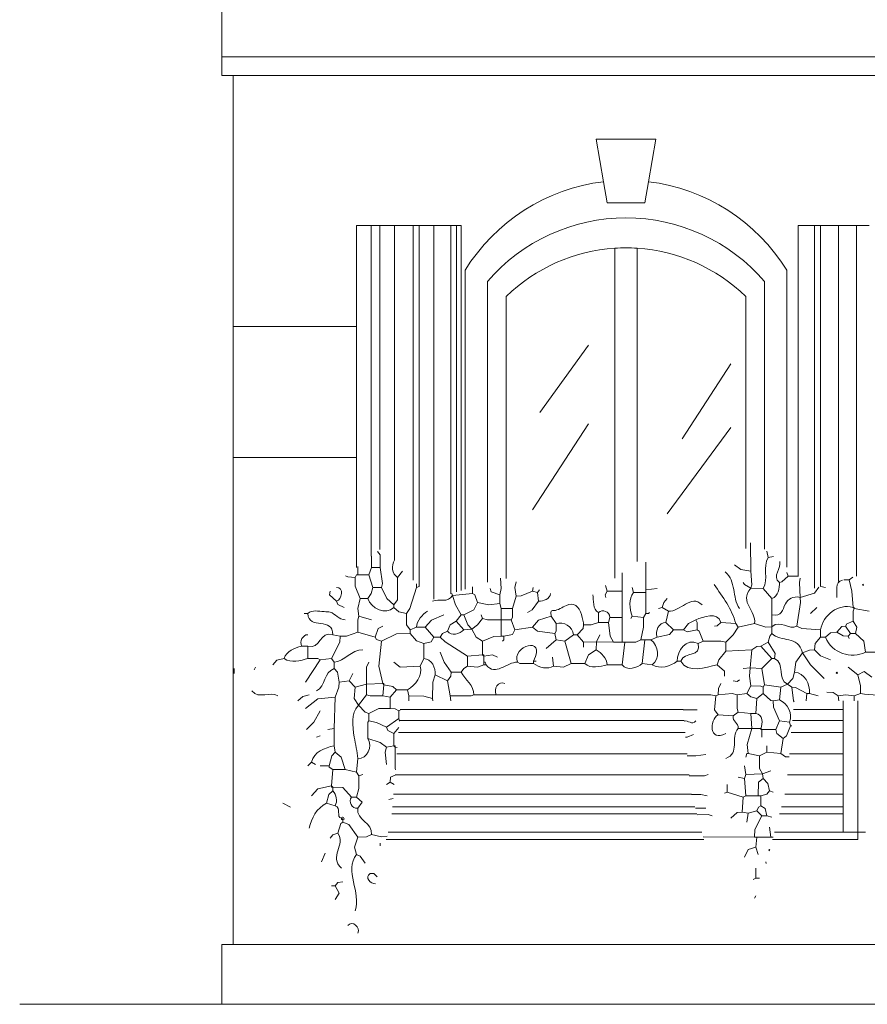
# Model space of a CAD drawing. Header units: millimetres. Extents: x 0 to 19989, y 0 to 8213.
# Tile 1 of 26: x 0 to 2562, y 0 to 2974. Entities that reach past the tile are written whole.
import ezdxf

# ---------------------------------------------------------------- set-up
doc = ezdxf.new("R2010")
doc.units = ezdxf.units.MM
for name, color, linetype, lineweight in [('ARCH', 7, 'Continuous', 13), ('GLASS', 7, 'Continuous', 13), ('GROUND', 7, 'Continuous', 13), ('LOUVERS', 7, 'Continuous', 13), ('PLANTS', 7, 'Continuous', 13), ('WINDOWS', 7, 'Continuous', 13)]:
    doc.layers.add(name, color=color, linetype=linetype, lineweight=lineweight)

msp = doc.modelspace()

# ---------------------------------------------------------------- linework, layer by layer
at = {"layer": 'ARCH', "color": 7, "lineweight": 13}
for p, q in [((610.9, 2862), (610.9, 2997.7)), ((610.9, 2805.4), (610.9, 2862)), ((610.9, 2862), (2782.8, 2862)), ((644.8, 2805.4), (610.9, 2805.4)), ((644.8, 2805.4), (644.8, 2047.5)), ((2782.8, 2805.4), (644.8, 2805.4)), ((644.8, 2047.5), (644.8, 1651.6)), ((644.8, 2047.5), (1018.1, 2047.5)), ((644.8, 1651.6), (644.8, 1006.8)), ((644.8, 1651.6), (1018.1, 1651.6)), ((644.8, 1006.8), (644.8, 181)), ((2488.7, 916.3), (2488.7, 890.7)), ((2533.9, 916.3), (2533.9, 520.4)), ((1150.5, 890.7), (2005.4, 890.7)), ((2338.5, 890.7), (2488.7, 890.7)), ((2488.7, 890.7), (2488.7, 856.8)), ((1147.8, 856.8), (2008.4, 856.8)), ((2335.5, 856.8), (2488.7, 856.8)), ((2488.7, 856.8), (2488.7, 820.7)), ((1144.9, 820.7), (2011.7, 820.7)), ((2332.2, 820.7), (2488.7, 820.7)), ((2488.7, 820.7), (2488.7, 756.3)), ((1139.7, 756.3), (2017.4, 756.3)), ((2326.5, 756.3), (2488.7, 756.3)), ((2488.7, 756.3), (2488.7, 692.7)), ((1134.7, 692.7), (2023.1, 692.7)), ((2320.8, 692.7), (2488.7, 692.7)), ((2488.7, 692.7), (2488.7, 634.4)), ((1130, 634.4), (2030.8, 634.4)), ((2313.1, 634.4), (2488.7, 634.4)), ((2488.7, 634.4), (2488.7, 597)), ((1127, 597), (2041, 597)), ((2302.9, 597), (2488.7, 597)), ((2488.7, 597), (2488.7, 575.3)), ((1125.3, 575.3), (2046.9, 575.3)), ((2297, 575.3), (2488.7, 575.3)), ((2488.7, 575.3), (2488.7, 520.4)), ((1113.7, 520.4), (2062, 520.4)), ((2281.9, 520.4), (2488.7, 520.4)), ((2488.7, 520.4), (2533.9, 520.4)), ((2533.9, 520.4), (2533.9, 497.7)), ((2533.9, 520.4), (2556.6, 520.4)), ((2068.1, 497.7), (1108.2, 497.7)), ((2533.9, 497.7), (2275.7, 497.7)), ((610.9, 181), (644.8, 181)), ((610.9, 0), (610.9, 181)), ((644.8, 181), (892.2, 181)), ((1030.9, 181), (2782.8, 181))]:
    msp.add_line(p, q, dxfattribs=at)
at = {"layer": 'GLASS', "color": 7, "lineweight": 13}
for p, q in [((1572.4, 1787.3), (1719.5, 1991)), ((2002.3, 1708.1), (2149.3, 1934.4)), ((1549.8, 1493.2), (1719.5, 1753.4)), ((1957, 1481.9), (2149.3, 1742.1))]:
    msp.add_line(p, q, dxfattribs=at)
at = {"layer": 'GROUND', "color": 7, "lineweight": 13}
for p, q in [((0, 0), (610.9, 0)), ((610.9, 0), (2782.8, 0))]:
    msp.add_line(p, q, dxfattribs=at)
at = {"layer": 'LOUVERS', "color": 7, "lineweight": 13}
for p, q in [((1018.1, 2352.9), (1062.4, 2352.9)), ((1018.1, 2047.5), (1018.1, 2352.9)), ((1062.4, 2352.9), (1088.6, 2352.9)), ((1062.4, 2352.9), (1062.4, 1353.3)), ((1088.6, 2352.9), (1132.8, 2352.9)), ((1088.6, 2352.9), (1088.6, 1373.4)), ((1132.8, 2352.9), (1188.9, 2352.9)), ((1132.8, 2352.9), (1132.8, 1341.8)), ((1188.9, 2352.9), (1207.2, 2352.9)), ((1188.9, 2352.9), (1188.9, 1281.4)), ((1207.2, 2352.9), (1251.4, 2352.9)), ((1207.2, 2352.9), (1207.2, 1261.8)), ((1251.4, 2352.9), (1302.9, 2352.9)), ((1251.4, 2352.9), (1251.4, 1223.9)), ((1302.9, 2352.9), (1320.6, 2352.9)), ((1302.9, 2352.9), (1302.9, 1240.2)), ((1320.6, 2352.9), (1334.8, 2352.9)), ((1320.6, 2352.9), (1320.6, 1245.8)), ((1334.8, 2352.9), (1334.8, 1250.3)), ((2352.9, 2352.9), (2402.8, 2352.9)), ((2352.9, 1292.4), (2352.9, 2352.9)), ((2402.8, 2352.9), (2420.9, 2352.9)), ((2402.8, 2352.9), (2402.8, 1257)), ((2420.9, 2352.9), (2475, 2352.9)), ((2420.9, 2352.9), (2420.9, 1262.1)), ((2475, 2352.9), (2529, 2352.9)), ((2475, 2352.9), (2475, 1277.6)), ((2529, 2352.9), (2567.6, 2352.9)), ((2529, 2352.9), (2529, 1293)), ((1018.1, 1651.6), (1018.1, 2047.5)), ((1018.1, 1319.2), (1018.1, 1651.6))]:
    msp.add_line(p, q, dxfattribs=at)
at = {"layer": 'PLANTS', "color": 7, "lineweight": 13}
for points in [[(2209.7, 1308.4), (2209.1, 1393.5)], [(2262.4, 1349.9), (2258.6, 1369.1)], [(1063.3, 1354), (1063.3, 1319.8)], [(1081.7, 1368.1), (1089.6, 1357.5), (1089.7, 1319.8)], [(2278.8, 1352.7), (2262.4, 1349.9)], [(1021.9, 1322.1), (1021.9, 1312.2), (1021.9, 1297.1)], [(1063.3, 1319.8), (1055.8, 1297.1)], [(1089.7, 1319.8), (1063.3, 1319.8)], [(1089.7, 1319.8), (1097.1, 1270.7), (1093.5, 1259.4)], [(1892.9, 1335.8), (1892.9, 1251.9)], [(2160.6, 1327.3), (2179.5, 1313.4), (2209.7, 1308.4)], [(1014.3, 1289.6), (991.7, 1290.8), (985.1, 1293.8)], [(1014.3, 1289.6), (1018.1, 1297.1), (1021.9, 1297.1)], [(1014.3, 1289.6), (1014.5, 1263.2), (1029.4, 1225.5)], [(1021.9, 1297.1), (1055.8, 1297.1)], [(1067.1, 1259.4), (1055.8, 1297.1)], [(1142.5, 1289.6), (1142.4, 1221.7), (1131.2, 1206.6)], [(1157.6, 1308.4), (1142.5, 1289.6)], [(1453, 1287.6), (1455.5, 1255.7), (1451.7, 1236.8)], [(1821.3, 1248.1), (1821, 1303.6)], [(2209.7, 1257.5), (2213.1, 1266.9), (2209.7, 1308.4)], [(2296.4, 1274.5), (2303.9, 1275.7), (2322.8, 1293.4)], [(2322.8, 1293.4), (2319, 1304.7)], [(2351.8, 1293.4), (2322.8, 1293.4)], [(2359.3, 1287.3), (2356.7, 1274.5), (2358.6, 1229.3)], [(2490.6, 1282.1), (2507.5, 1282.1)], [(2507.5, 1282.1), (2518, 1289.9)], [(2507.5, 1282.1), (2514.9, 1248.1), (2518.9, 1199.1)], [(1052, 1225.5), (1062.1, 1240.6), (1067.1, 1259.4)], [(1093.5, 1259.4), (1067.1, 1259.4)], [(1093.5, 1259.4), (1109.7, 1225.5), (1131.2, 1206.6)], [(1199.1, 1259.4), (1179, 1195.3), (1168.9, 1180.2)], [(1199.1, 1259.4), (1199.1, 1270.4)], [(1199.1, 1259.4), (1207.2, 1261.7)], [(1368.8, 1240.6), (1368.8, 1261)], [(1421.6, 1255.7), (1425.5, 1245.5), (1451.7, 1236.8)], [(1500.2, 1276), (1497, 1259.4), (1500.8, 1233)], [(1551.9, 1258.7), (1549.8, 1248.1)], [(1571.3, 1252.3), (1564.9, 1244.3)], [(1776, 1248.1), (1770.3, 1265.5)], [(1851.4, 1259.4), (1855.2, 1244.3)], [(1926.8, 1255.7), (1892.9, 1251.9)], [(1892.9, 1244.3), (1892.9, 1251.9)], [(2209.7, 1257.5), (2191, 1268), (2187, 1274.5)], [(2209.7, 1257.5), (2247.4, 1255.7)], [(2247.4, 1255.7), (2273.8, 1225.5)], [(2358.6, 1229.3), (2402, 1241.8), (2415.1, 1260.5)], [(2435.9, 1259.4), (2421.5, 1262.3)], [(957.8, 1217.9), (936.5, 1236.8), (938.9, 1248.1)], [(1025.6, 1172.7), (1022, 1195.3), (1029.4, 1225.5)], [(1052, 1225.5), (1029.4, 1225.5)], [(1308.4, 1234.9), (1306.6, 1241.4)], [(1308.4, 1234.9), (1368.8, 1240.6)], [(1334.8, 1176.5), (1317, 1206.6), (1308.4, 1234.9)], [(1368.8, 1240.6), (1375.3, 1236.6), (1383.9, 1214.2)], [(1451.7, 1210.4), (1451.7, 1236.8)], [(1500.8, 1233), (1489.4, 1195.3)], [(1549.8, 1248.1), (1515.8, 1234.1), (1500.8, 1233)], [(1549.8, 1248.1), (1564.9, 1244.3)], [(1568.6, 1217.9), (1564.9, 1244.3)], [(1776, 1248.1), (1769.7, 1236.8), (1772.2, 1229.3)], [(1821.3, 1248.1), (1776, 1248.1)], [(1821.3, 1248.1), (1821.3, 1168.9)], [(1892.9, 1244.3), (1855.2, 1244.3)], [(1892.9, 1244.3), (1892.9, 1180.2)], [(1957, 1225.5), (1946.8, 1214.2), (1941.9, 1199.1)], [(2273.8, 1176.5), (2273.8, 1225.5)], [(2349.2, 1142.5), (2360.3, 1214.2), (2358.6, 1229.3)], [(957.8, 1217.9), (961.7, 1207.8), (980.4, 1199.1)], [(1131.2, 1199.1), (1131.2, 1206.6)], [(1168.9, 1180.2), (1146.3, 1185.2), (1131.2, 1199.1)], [(1383.9, 1214.2), (1372.5, 1191.7), (1342.4, 1176.5)], [(1451.7, 1210.4), (1417.8, 1206.8), (1383.9, 1214.2)], [(1451.7, 1210.4), (1455.5, 1195.3)], [(1455.5, 1195.3), (1489.4, 1195.3)], [(1455.5, 1161.4), (1455.5, 1195.3)], [(1485.7, 1161.4), (1489.3, 1168.9), (1489.4, 1195.3)], [(1568.6, 1217.9), (1548.7, 1191.7), (1534.7, 1184)], [(1941.9, 1199.1), (1930.6, 1195.3)], [(1960.8, 1187.8), (1941.9, 1199.1)], [(2409.5, 1199.1), (2390.6, 1180.2)], [(2522.6, 1195.3), (2522.6, 1199.1), (2518.9, 1199.1)], [(2522.6, 1195.3), (2518.9, 1199.1)], [(2522.6, 1195.3), (2519, 1187.8), (2518.9, 1157.6)], [(2522.6, 1195.3), (2567.9, 1187.8)], [(859.7, 1180.2), (871, 1180.2)], [(1025.6, 1172.7), (1022, 1161.4), (1021.9, 1123.7)], [(1025.6, 1172.7), (1063.3, 1161.4)], [(1168.9, 1180.2), (1169.1, 1146.3), (1180.2, 1131.2)], [(1282.1, 1176.5), (1244.3, 1160.2), (1225.5, 1138.8)], [(1334.8, 1176.5), (1319.8, 1157.6)], [(1334.8, 1176.5), (1342.4, 1176.5)], [(1366.9, 1133.1), (1354.8, 1146.3), (1342.4, 1176.5)], [(1398.9, 1165.2), (1383.9, 1146.3), (1366.9, 1133.1)], [(1398.9, 1165.2), (1395.2, 1176.5)], [(1398.9, 1165.2), (1414, 1161.5), (1455.5, 1161.4)], [(1485.7, 1161.4), (1455.5, 1161.4)], [(1455.5, 1161.4), (1455.5, 1112.4)], [(1497, 1131.2), (1485.7, 1161.4)], [(1549.8, 1138.8), (1568.6, 1160.3), (1606.3, 1172.7)], [(1621.4, 1150.1), (1606.3, 1172.7)], [(1749.6, 1153.8), (1749.6, 1184)], [(1783.6, 1168.9), (1779.8, 1153.8)], [(1783.6, 1168.9), (1821.3, 1168.9)], [(1821.3, 1093.5), (1821.3, 1157.6), (1821.3, 1168.9)], [(1847.7, 1165.2), (1851.4, 1172.7)], [(1885.4, 1168.9), (1851.4, 1172.7)], [(1877.8, 1101.1), (1885.2, 1138.8), (1885.4, 1168.9)], [(1892.9, 1180.2), (1885.4, 1168.9)], [(1892.9, 1180.2), (1900.5, 1180.2), (1904.2, 1184)], [(1960.8, 1187.8), (1953.2, 1153.8)], [(2006, 1131.2), (2021.1, 1149.9), (2043.7, 1161.4)], [(2047.5, 1131.2), (2047.4, 1153.8), (2043.7, 1161.4)], [(2273.8, 1140.6), (2273.8, 1176.5)], [(1097.3, 1142.5), (1083.4, 1135), (1074.7, 1108.6)], [(1199.1, 1138.8), (1180.2, 1131.2)], [(1180.2, 1119.9), (1180.2, 1131.2)], [(1199.1, 1138.8), (1225.5, 1138.8)], [(1251.9, 1108.6), (1225.5, 1138.8)], [(1293.4, 1127.5), (1301.1, 1146.3), (1319.8, 1157.6)], [(1342.4, 1131.2), (1319.8, 1157.6)], [(1342.4, 1131.2), (1366.9, 1133.1)], [(1398.9, 1097.3), (1380.2, 1108.6), (1366.9, 1133.1)], [(1497, 1131.2), (1489.4, 1117.3), (1463, 1112.4)], [(1549.8, 1138.8), (1497, 1131.2)], [(1549.8, 1138.8), (1564.9, 1127.6), (1617.6, 1119.9)], [(1617.6, 1119.9), (1621.3, 1127.5), (1621.4, 1150.1)], [(1704.4, 1146.3), (1703.2, 1135), (1685.5, 1116.1)], [(1749.6, 1153.8), (1727, 1146.5), (1704.4, 1146.3)], [(1779.8, 1153.8), (1749.6, 1153.8)], [(1779.8, 1153.8), (1784.6, 1112.4), (1794.9, 1093.5)], [(1926.8, 1108.6), (1964.6, 1117.3), (1975.9, 1131.2)], [(1975.9, 1131.2), (1953.2, 1153.8)], [(2006, 1131.2), (1975.9, 1131.2)], [(2047.5, 1131.2), (2017.3, 1124.9), (2006, 1131.2)], [(2066.4, 1097.3), (2054, 1127.3), (2047.5, 1131.2)], [(2119.2, 1153.8), (2107.8, 1143.7), (2100.3, 1142.5)], [(2119.2, 1153.8), (2164.4, 1150.1)], [(2171.9, 1138.8), (2156.7, 1116.1), (2134.2, 1093.5)], [(2164.4, 1150.1), (2171.9, 1138.8)], [(2221, 1150.1), (2171.9, 1138.8)], [(2221, 1150.1), (2254.9, 1138.9), (2273.8, 1140.6)], [(2273.8, 1140.6), (2273.8, 1119.9)], [(2349.2, 1142.5), (2364.3, 1135.1), (2420.8, 1131.2)], [(2420.8, 1108.6), (2420.8, 1131.2)], [(2469.8, 1123.7), (2484.9, 1141.3), (2496.2, 1142.5)], [(2496.2, 1142.5), (2500.2, 1149), (2518.9, 1157.6)], [(2511.3, 1119.9), (2496.2, 1142.5)], [(2526.4, 1119.9), (2530, 1138.8), (2518.9, 1157.6)], [(942.7, 1044.5), (968, 1093.5), (969.1, 1112.4)], [(969.1, 1112.4), (946.5, 1116.1)], [(969.1, 1112.4), (987.9, 1112.5), (1021.9, 1123.7)], [(1074.7, 1108.6), (1021.9, 1123.7)], [(1074.7, 1108.6), (1078.6, 1102.2), (1093.5, 1097.3)], [(1180.2, 1119.9), (1138.8, 1118.9), (1093.5, 1097.3)], [(1180.2, 1119.9), (1199.1, 1098.3), (1221.7, 1089.7)], [(1251.9, 1108.6), (1244.2, 1094.7), (1221.7, 1089.7)], [(1251.9, 1108.6), (1270.7, 1108.6)], [(1270.7, 1108.6), (1278.3, 1119.8), (1293.4, 1127.5)], [(1353.7, 1052), (1285.8, 1094.6), (1270.7, 1108.6)], [(1398.9, 1097.3), (1432.9, 1111.3), (1455.5, 1112.4)], [(1463, 1112.4), (1455.5, 1112.4)], [(1463, 1112.4), (1463, 1101.1), (1459.3, 1097.3)], [(1621.4, 1101.1), (1591.3, 1074.7)], [(1621.4, 1101.1), (1617.6, 1119.9)], [(1621.4, 1101.1), (1647.8, 1097.3)], [(1674.2, 1116.1), (1647.8, 1097.3)], [(1674.2, 1116.1), (1685.5, 1116.1)], [(1704.4, 1093.5), (1685.5, 1116.1)], [(1744, 1095.4), (1753.4, 1116.1)], [(1877.8, 1101.1), (1862.7, 1093.7), (1828.8, 1093.5)], [(1889.1, 1101.1), (1877.8, 1101.1)], [(1889.1, 1101.1), (1881.6, 1029.4)], [(1889.1, 1101.1), (1908, 1101.1)], [(1908, 1101.1), (1926.8, 1108.6)], [(2273.8, 1119.9), (2267.3, 1112.4), (2262.4, 1093.5)], [(2402, 1070.9), (2404.8, 1089.7), (2420.8, 1108.6)], [(2420.8, 1108.6), (2435.9, 1108.6)], [(2469.8, 1123.7), (2451, 1122.5), (2435.9, 1108.6)], [(2469.8, 1123.7), (2488.7, 1113.4), (2503.8, 1112.4)], [(2511.3, 1119.9), (2503.8, 1112.4)], [(2507.5, 1104.8), (2503.8, 1112.4)], [(2511.3, 1119.9), (2526.4, 1119.9)], [(2526.4, 1119.9), (2551.6, 1097.3), (2556.6, 1063.3)], [(852.2, 1082.2), (871, 1082.2)], [(871, 1044.5), (871, 1082.2)], [(1093.5, 1097.3), (1086, 1021.9), (1097.3, 969.1)], [(1221.7, 1044.5), (1221.7, 1089.7)], [(1398.9, 1097.3), (1398.9, 1055.8)], [(1666.7, 1029.4), (1647.8, 1097.3)], [(1744, 1095.4), (1704.4, 1093.5)], [(1704.4, 1093.5), (1704.4, 1078.4)], [(1742.1, 1070.9), (1719.6, 1055.7), (1708.1, 1029.4)], [(1744, 1095.4), (1742.1, 1070.9)], [(1744, 1095.4), (1794.9, 1093.5)], [(1821.3, 1093.5), (1794.9, 1093.5)], [(1821.3, 1093.5), (1828.8, 1093.5)], [(1828.8, 1093.5), (1821.3, 1025.6)], [(2066.4, 1097.3), (2051.3, 1089.7)], [(2066.4, 1097.3), (2119.2, 1097.1), (2134.2, 1093.5)], [(2134.2, 1093.5), (2134.2, 1067.1)], [(2134.2, 1067.1), (2213.4, 1070.9)], [(2207.8, 1016.2), (2213.4, 1070.9)], [(2213.4, 1070.9), (2228.5, 1081.1), (2239.8, 1082.2)], [(2239.8, 1082.2), (2262.4, 1093.5)], [(2273.8, 1044.5), (2239.8, 1082.2)], [(2281.3, 1044.5), (2284, 1059.6), (2262.4, 1093.5)], [(2402, 1070.9), (2386.9, 1069.8), (2366.1, 1061.5)], [(2402, 1070.9), (2420.8, 1053.1), (2451, 1040.7)], [(799.4, 1044.5), (776.8, 1039.7), (765.5, 1025.6)], [(871, 1044.5), (901.2, 1044.3), (908.7, 1040.7)], [(942.7, 1044.5), (908.7, 1040.7)], [(942.7, 1044.5), (950.2, 1033.2)], [(1221.7, 1044.5), (1210.4, 1021.9)], [(1304.7, 1003), (1283.2, 1033.2), (1270.7, 1063.3)], [(1353.7, 1052), (1398.9, 1055.8)], [(1353.7, 1052), (1353.7, 1021.9)], [(1402.7, 1052), (1402.7, 1055.8), (1398.9, 1055.8)], [(1402.7, 1052), (1398.9, 1055.8)], [(1444.2, 1048.3), (1429.1, 1055.7), (1402.7, 1052)], [(1402.7, 1052), (1402.7, 1033.2)], [(1613.9, 1021.9), (1610.1, 1048.3)], [(2107.8, 1025.6), (2112.8, 1040.7), (2134.2, 1067.1)], [(2273.8, 1044.5), (2243.6, 1014.3)], [(2281.3, 1044.5), (2273.8, 1044.5)], [(2341.6, 1003), (2346.5, 1033.2), (2366.1, 1061.5)], [(2366.1, 1061.5), (2390.8, 1025.6), (2432.1, 984.2)], [(2556.6, 1063.3), (2601.8, 1063.5), (2613.1, 1067.1)], [(648.6, 1014.3), (648.6, 999.2)], [(712.7, 1018.1), (708.9, 1010.6)], [(863.5, 972.9), (908.7, 1040.7)], [(950.2, 1033.2), (950.2, 1014.3)], [(965.3, 972.9), (960.3, 1003), (950.2, 1014.3)], [(1048.3, 967.2), (1048.4, 1018.1), (1055.8, 1033.2)], [(1131.2, 1033.2), (1150.1, 1018.3), (1210.4, 1021.9)], [(1353.7, 1021.9), (1342.4, 1014.3), (1334.8, 1003)], [(1353.7, 1021.9), (1383.9, 1018.3), (1402.7, 1025.6)], [(1402.7, 1033.2), (1406.5, 1033.2), (1410.3, 1025.6)], [(1402.7, 1025.6), (1402.7, 1033.2)], [(1402.7, 1025.6), (1410.3, 1025.6)], [(1553.5, 1029.4), (1512.1, 1029.6), (1504.5, 1033.2)], [(1561.1, 1037), (1553.5, 1037)], [(1553.5, 1029.4), (1553.5, 1037)], [(1613.9, 1021.9), (1644, 1018.2), (1666.7, 1029.4)], [(1708.1, 1029.4), (1666.7, 1029.4)], [(1821.3, 1025.6), (1776, 1025.6)], [(1911.8, 1025.6), (1881.6, 1029.4)], [(1998.5, 1037), (1987.2, 1037)], [(2107.8, 1025.6), (2130.1, 1006.6), (2130.5, 991.7)], [(2187, 1014.3), (2207.8, 1016.2)], [(2207.8, 1016.2), (2205.9, 991.7), (2209.7, 961.5)], [(2207.8, 1016.2), (2243.6, 1014.3)], [(2251.1, 965.3), (2243.6, 1014.3)], [(2533.9, 995.5), (2503.8, 1018.1)], [(995.5, 976.6), (1006.8, 999.2)], [(1248.1, 923.8), (1248.3, 972.9), (1255.7, 995.5)], [(1293.4, 976.6), (1255.7, 995.5)], [(1304.7, 1003), (1303.5, 991.7), (1293.4, 976.6)], [(1334.8, 1003), (1304.7, 1003)], [(2320.9, 967.2), (2336.7, 984.2), (2341.6, 1003)], [(2533.9, 995.5), (2552.8, 1005.4), (2575.4, 987.9)], [(2533.9, 995.5), (2541.3, 961.5), (2541.5, 938.9)], [(965.3, 972.9), (964.3, 957.8), (954, 927.6)], [(965.3, 972.9), (995.5, 976.6)], [(995.5, 976.6), (1014.3, 957.8)], [(1023.8, 903.1), (1010.7, 923.8), (1014.3, 957.8)], [(1048.3, 967.2), (1014.3, 957.8)], [(1048.3, 967.2), (1097.3, 969.1)], [(1048.3, 967.2), (1048.3, 935.1)], [(1101.1, 965.3), (1101.1, 969.1), (1097.3, 969.1)], [(1097.3, 969.1), (1101.1, 965.3)], [(1097.3, 931.4), (1101.1, 965.3)], [(1101.1, 965.3), (1127.5, 960.3), (1138.8, 950.2)], [(1300.9, 931.4), (1293.4, 976.6)], [(2119.2, 969.1), (2111.8, 954), (2111.6, 935.1)], [(2156.9, 976.6), (2168.2, 975.1), (2175.7, 980.4)], [(2198.3, 938.9), (2209.7, 961.5)], [(2209.7, 961.5), (2239.8, 961.4), (2247.4, 957.8)], [(2251.1, 965.3), (2247.4, 957.8)], [(2247.4, 938.9), (2247.4, 957.8)], [(2300.2, 957.8), (2251.1, 965.3)], [(2300.2, 957.8), (2296.4, 920.1)], [(2320.9, 967.2), (2300.2, 957.8)], [(2320.9, 967.2), (2334.1, 957.8)], [(2379.3, 938.9), (2345.4, 956.7), (2334.1, 957.8)], [(2340.5, 913.6), (2338.9, 916.3), (2334.1, 957.8)], [(840.9, 916.3), (856, 930.2), (874.8, 935.1)], [(863.5, 893.7), (901.2, 922.6), (954, 927.6)], [(950.2, 833.3), (954, 927.6)], [(1048.3, 935.1), (1023.8, 903.1)], [(1048.3, 935.1), (1059.6, 931.5), (1097.3, 931.4)], [(1097.3, 931.4), (1119.9, 927.6)], [(1119.9, 927.6), (1138.8, 950.2)], [(1119.9, 893.7), (1119.9, 927.6)], [(1172.7, 950.2), (1138.8, 950.2)], [(1172.7, 950.2), (1176.5, 931.4)], [(1248.1, 923.8), (1221.7, 931.2), (1176.5, 931.4)], [(1176.5, 916.3), (1176.5, 931.4)], [(1248.1, 923.8), (1248.8, 916.3)], [(1372.5, 935.1), (1365, 931.5), (1300.9, 931.4)], [(1300.9, 931.4), (1303.2, 916.3)], [(1372.5, 935.1), (1440.4, 935.1)], [(2104.1, 931.4), (2089, 935.1), (1440.4, 935.1)], [(2104.1, 931.4), (2100.5, 889.9), (2111.6, 874.8)], [(2104.1, 931.4), (2111.6, 935.1)], [(2168.2, 935.1), (2153.1, 938.9), (2111.6, 935.1)], [(2198.3, 938.9), (2168.2, 935.1)], [(2168.2, 935.1), (2168.3, 893.7), (2171.9, 882.4)], [(2228.5, 923.8), (2209.7, 928.8), (2198.3, 938.9)], [(2228.5, 923.8), (2224.7, 878.6)], [(2228.5, 923.8), (2247.4, 938.9)], [(2247.4, 938.9), (2270, 917.5), (2277.5, 916.3)], [(2379.3, 938.9), (2377.1, 916.3)], [(2379.3, 938.9), (2386.9, 938.9)], [(2413.3, 931.4), (2386.9, 938.9)], [(2473.6, 931.4), (2458.5, 941.6), (2439.7, 942.7)], [(2473.6, 931.4), (2496.2, 935.1), (2522.6, 931.4)], [(2473.6, 931.4), (2475.9, 916.3)], [(2522.6, 931.4), (2541.5, 938.9)], [(2522.6, 916.3), (2522.6, 931.4)], [(1023.8, 903.1), (1044.5, 882.5), (1055.8, 878.6)], [(1119.9, 893.7), (1086, 893.5), (1055.8, 878.6)], [(1119.9, 893.7), (1135, 892.5), (1146.3, 886.1)], [(2277.5, 916.3), (2296.4, 920.1)], [(2277.5, 916.3), (2278.6, 897.4), (2296.4, 856)], [(908.7, 886.1), (888.8, 852.2), (867.3, 829.6)], [(1055.8, 856), (1055.8, 878.6)], [(1146.3, 863.5), (1108.6, 837.1)], [(1150.3, 888.1), (1146.3, 886.1)], [(1146.3, 863.5), (1146.3, 886.1)], [(1146.3, 863.5), (1147.7, 855.4)], [(2005.5, 889.9), (2028.7, 889.9), (2047.5, 889.9)], [(2111.6, 874.8), (2156.9, 871)], [(2156.9, 871), (2171.9, 882.4)], [(2209.7, 878.6), (2171.9, 882.4)], [(2224.7, 878.6), (2209.7, 878.6)], [(2209.7, 878.6), (2213.4, 833.3)], [(950.2, 833.3), (931.4, 829.6)], [(950.2, 833.3), (950.2, 780.5)], [(1052, 803.2), (1052.2, 852), (1055.8, 856)], [(1108.6, 837.1), (1078.4, 851.1), (1055.8, 856)], [(1131.2, 818.2), (1112.5, 826.8), (1108.6, 837.1)], [(1146.1, 836.1), (1131.2, 818.2)], [(2171.9, 833.3), (2213.4, 833.3)], [(2202.1, 757.9), (2198.5, 784.3), (2213.4, 833.3)], [(2239.8, 833.3), (2213.4, 833.3)], [(2243.6, 829.6), (2239.8, 833.3)], [(2243.6, 829.6), (2239.8, 829.6), (2239.8, 833.3)], [(2285.1, 829.6), (2296.4, 856)], [(2296.4, 856), (2326.5, 852.2)], [(2330.3, 840.9), (2317.9, 810.7), (2307.7, 803.2)], [(2330.3, 840.9), (2326.5, 852.2)], [(2330.3, 840.9), (2334, 840.9)], [(897.4, 806.9), (908.7, 810.7)], [(1108.6, 776.8), (1089.7, 790.7), (1052, 803.2)], [(1131.2, 780.5), (1131.2, 818.2)], [(2036.2, 814.5), (2017.3, 806.9), (2012.9, 806.9)], [(2285.1, 829.6), (2243.6, 829.6)], [(2243.6, 806.9), (2243.6, 829.6)], [(2285.1, 829.6), (2289, 818.2), (2307.7, 803.2)], [(2300.2, 757.9), (2307.7, 803.2)], [(954, 761.7), (950.2, 780.5)], [(1108.6, 776.8), (1104.8, 761.7), (1108.6, 724)], [(1131.2, 780.5), (1108.6, 776.8)], [(1135, 776.8), (1135, 780.5), (1131.2, 780.5)], [(1135, 776.8), (1131.2, 780.5)], [(1141.3, 776), (1135, 776.8)], [(1135, 776.8), (1135.1, 712.7), (1135.9, 708.5)], [(2258.7, 780.5), (2258.7, 761.7)], [(954, 761.7), (943.7, 750.4), (935.1, 720.2)], [(954, 761.7), (971.8, 746.6), (984.2, 708.9)], [(2073.9, 754.1), (2043.7, 750.4), (2017.9, 750.4)], [(2202.1, 757.9), (2198.3, 757.9), (2194.6, 746.6)], [(2236, 750.4), (2202.1, 757.9)], [(2236, 750.4), (2258.7, 761.7)], [(2245.5, 695.7), (2236.2, 712.7), (2236, 750.4)], [(2258.7, 761.7), (2300.2, 757.9)], [(2300.2, 757.9), (2315.2, 747.7), (2325.7, 747.2)], [(882.4, 731.5), (871, 720.2)], [(882.4, 731.5), (893.7, 724)], [(935.1, 720.2), (908.7, 720.2)], [(935.1, 720.2), (935.1, 716.4), (946.5, 708.9)], [(1018.1, 701.4), (1021.9, 742.8)], [(2190.8, 720.2), (2194.6, 693.8)], [(942.7, 659.9), (946.5, 708.9)], [(984.2, 708.9), (946.5, 708.9)], [(1018.1, 701.4), (984.2, 708.9)], [(1025.6, 690), (1018.1, 701.4)], [(1025.6, 690), (1025.5, 652.3), (1018.1, 625.9)], [(1025.6, 690), (1037, 693.8)], [(1119.9, 671.2), (1121.1, 686.1), (1134.6, 692)], [(2081.4, 693.8), (2070.1, 690.1), (2023.4, 690.1)], [(2190.8, 682.5), (2171.9, 686.3)], [(2190.8, 682.5), (2194.6, 693.8)], [(2245.5, 695.7), (2194.6, 693.8)], [(2245.5, 695.7), (2270, 705.1)], [(2245.5, 695.7), (2247.4, 682.5)], [(882.4, 629.7), (901.2, 651.1), (942.7, 659.9)], [(946.5, 656.1), (942.7, 659.9)], [(946.5, 656.1), (942.7, 656.1), (942.7, 659.9)], [(946.5, 656.1), (976.6, 654.9), (1003, 625.9)], [(946.5, 656.1), (946.5, 644.8)], [(1108.6, 663.7), (1119.9, 671.2)], [(1119.9, 671.2), (1132.4, 663.7)], [(2138, 663.7), (2138, 641)], [(2190.8, 682.5), (2194.6, 629.7)], [(2232.3, 629.7), (2233.5, 671.2), (2247.4, 682.5)], [(2266.2, 644.8), (2261.2, 667.4), (2247.4, 682.5)], [(927.6, 607.1), (934.2, 633.5), (946.5, 644.8)], [(1003, 625.9), (1018.1, 625.9)], [(1021.9, 592), (1035.5, 610.9), (1018.1, 625.9)], [(2077.7, 629.7), (2058.8, 633.5), (2031.1, 633.3)], [(2138, 641), (2130.5, 637.3)], [(2138, 641), (2187, 625.9)], [(2183.3, 580.7), (2187, 625.9)], [(2194.6, 629.7), (2187, 625.9)], [(2232.3, 629.7), (2194.6, 629.7)], [(2232.3, 629.7), (2239.8, 629.7)], [(2266.2, 644.8), (2258.7, 634.7), (2239.8, 629.7)], [(2239.8, 599.5), (2239.8, 629.7)], [(2277.5, 641), (2266.2, 644.8)], [(818.3, 595.8), (795.6, 607.1), (795.2, 607.1)], [(927.6, 607.1), (954, 599.5)], [(1116.1, 618.4), (1129, 621.6)], [(2239.8, 599.5), (2233.3, 595.6), (2228.5, 584.5)], [(2239.8, 599.5), (2253.7, 591.9), (2258.7, 569.4)], [(2073.9, 592), (2042.4, 592)], [(2047.7, 572.4), (2081.4, 573.1), (2092.8, 569.4)], [(2183.3, 580.7), (2168.2, 579.5), (2149.3, 561.8)], [(2183.3, 580.7), (2202.1, 576.9)], [(2198.3, 550.5), (2202.1, 576.9)], [(2228.5, 584.5), (2202.1, 576.9)], [(2243.6, 569.4), (2222, 527.9), (2221, 505.3)], [(2228.5, 584.5), (2243.6, 569.4)], [(2258.7, 569.4), (2243.6, 569.4)], [(2258.7, 569.4), (2273.8, 565.6)], [(961.5, 516.6), (970.3, 546.6), (976.6, 550.5)], [(972.9, 561.8), (976.6, 558.1)], [(972.9, 561.8), (972.9, 558.1), (976.6, 558.1)], [(976.6, 550.5), (976.6, 558.1)], [(976.6, 550.5), (994.4, 542.8), (1021.9, 505.3)], [(2270, 505.3), (2266.2, 535.4)], [(938.9, 501.5), (946.5, 511.6), (961.5, 516.6)], [(1021.9, 505.3), (1048.3, 505.4), (1063.3, 512.8)], [(1110.5, 507.5), (1093.5, 505.4), (1063.3, 512.8)], [(2065.9, 505.9), (2221, 505.3)], [(1018.1, 452.5), (1011.8, 475.1), (1021.9, 505.3)], [(1089.7, 478.9), (1089.7, 486.4)], [(2228.5, 505.3), (2221, 505.3)], [(2224.7, 475.1), (2228.5, 505.3)], [(2270, 505.3), (2228.5, 505.3)], [(2270, 505.3), (2277.8, 505.3)], [(923.8, 456.3), (912.5, 429.9)], [(1044.5, 426.1), (1029.3, 447.7), (1018.1, 452.5)], [(2224.7, 475.1), (2202.3, 467.4), (2190.8, 444.9)], [(2224.7, 475.1), (2232.3, 452.5)], [(2264.3, 465.7), (2266.2, 467.6), (2267.2, 466.6)], [(2266.6, 464.1), (2266.2, 463.8), (2264.3, 465.7)], [(2254.9, 429.9), (2256, 425.5)], [(1059.6, 394.7), (1070.9, 394.7), (1080.6, 385)], [(2224.7, 380.8), (2224.7, 411)], [(954, 358.2), (942.7, 358.2)], [(954, 358.2), (961.7, 368.3), (976.6, 369.5)], [(954, 316.7), (965.2, 335.6), (954, 358.2)], [(2224.7, 380.8), (2217.2, 377.1)], [(2224.7, 380.8), (2236, 380.8)], [(2224.7, 328.1), (2221, 320.5)], [(1030.9, 181), (892.2, 181)]]:
    msp.add_lwpolyline(points, dxfattribs=at)
for points in [[(2547.1, 1267), (2549, 1268.9), (2550.9, 1267), (2549, 1265.1)], [(2467.9, 1001.1), (2469.8, 1003), (2471.7, 1001.1), (2469.8, 999.2)]]:
    msp.add_lwpolyline(points, close=True, dxfattribs=at)
for points in [[(1133.2, 1341.4), (1122, 1326.2), (1125.3, 1298.8), (1142.5, 1289.6)], [(2247.4, 1255.7), (2263.6, 1285.7), (2245.9, 1320.1), (2262.4, 1349.9)], [(2296.4, 1274.5), (2273.4, 1292.7), (2302.8, 1318), (2297.3, 1337.6)], [(2132.7, 1306.1), (2165.9, 1278.2), (2152.9, 1229.4), (2175.7, 1195.3)], [(2469.8, 1229.3), (2471.9, 1242.8), (2462.4, 1277.6), (2486.7, 1280.9)], [(957.8, 1217.9), (974.1, 1220.7), (981, 1261.6), (957.8, 1259.4)], [(2164.4, 1150.1), (2153.1, 1194.2), (2124.4, 1231.1), (2099.2, 1267.9)], [(2209.7, 1257.5), (2173.9, 1212.9), (2227.9, 1188.7), (2221, 1150.1)], [(2296.4, 1274.5), (2296.2, 1257.8), (2293.1, 1232.2), (2273.8, 1225.5)], [(1052, 1225.5), (1061.6, 1196.8), (1107, 1173), (1131.2, 1199.1)], [(1248.1, 1217.9), (1267, 1225), (1294.7, 1211.8), (1308.4, 1234.9)], [(1568.6, 1217.9), (1582.2, 1217), (1603.6, 1224.6), (1604.9, 1241.1)], [(1732.1, 1236.8), (1736.3, 1222.3), (1729.8, 1191.1), (1749.6, 1184)], [(1855.2, 1244.3), (1840.8, 1223.8), (1842.8, 1195.4), (1851.4, 1172.7)], [(1960.8, 1187.8), (1997.1, 1184.4), (2028.8, 1241), (2062.6, 1206.6)], [(1783.6, 1168.9), (1783.7, 1188), (1761.4, 1193.1), (1749.6, 1184)], [(2420.8, 1131.2), (2428, 1175.7), (2474.4, 1211.8), (2518.9, 1199.1)], [(946.5, 1116.1), (948.4, 1172.1), (873, 1128.7), (871, 1180.2)], [(1199.1, 1138.8), (1200.6, 1159.2), (1216.3, 1177), (1233, 1187.8)], [(2119.2, 1153.8), (2109.9, 1187.2), (2065.8, 1170.6), (2043.7, 1161.4)], [(2349.2, 1142.5), (2324.3, 1128.1), (2300, 1164), (2273.8, 1140.6)], [(1342.4, 1131.2), (1331.7, 1120.4), (1303.4, 1109.4), (1293.4, 1127.5)], [(1674.2, 1116.1), (1671.3, 1142.9), (1644.2, 1155.9), (1621.4, 1150.1)], [(1926.8, 1108.6), (1919.8, 1127.4), (1931.6, 1154.3), (1953.2, 1153.8)], [(852.2, 1082.2), (845.7, 1094.9), (855.2, 1117.6), (871, 1116.1)], [(871, 1082.2), (909.3, 1070), (907.9, 1129.2), (946.5, 1116.1)], [(1504.5, 1033.2), (1486.3, 1082.3), (1592.4, 1116.5), (1553.5, 1037)], [(1908, 1101.1), (1929.9, 1082.9), (1937.8, 1044.4), (1911.8, 1025.6)], [(1987.2, 1037), (1986.8, 1068.1), (2014.5, 1107.7), (2051.3, 1089.7)], [(2366.1, 1061.5), (2352.5, 1116.6), (2300.9, 1091.9), (2273.8, 1119.9)], [(2435.9, 1108.6), (2454.3, 1059.2), (2513.7, 1043.5), (2556.6, 1063.3)], [(852.2, 1082.2), (831.5, 1076.3), (806.2, 1067.2), (799.4, 1044.5)], [(1037, 1070.9), (1002.3, 1071), (983.8, 1036.9), (950.2, 1033.2)], [(1742.1, 1070.9), (1758.4, 1061.6), (1774.9, 1045.2), (1776, 1025.6)], [(1998.5, 1037), (2009.3, 1067.5), (2060.1, 1046.5), (2051.3, 1089.7)], [(871, 1044.5), (848.8, 1038.6), (820.9, 1029.6), (799.4, 1044.5)], [(1221.7, 1044.5), (1244.9, 1043.3), (1258.4, 1016.4), (1255.7, 995.5)], [(2320.9, 967.2), (2287.2, 982.9), (2315.7, 1028.1), (2281.3, 1044.5)], [(897.4, 946.5), (926.1, 961.8), (918.8, 1002.7), (950.2, 1014.3)], [(1172.7, 950.2), (1195.6, 964.7), (1219.1, 992.3), (1210.4, 1021.9)], [(1504.5, 1033.2), (1472.7, 1035.2), (1437.5, 987.8), (1410.3, 1025.6)], [(1553.5, 1029.4), (1569.5, 1017.2), (1595.6, 1010.3), (1613.9, 1021.9)], [(1708.1, 1029.4), (1726, 1012), (1754.4, 1020.4), (1776, 1025.6)], [(1881.6, 1029.4), (1867.4, 1016.4), (1834.2, 1005.5), (1821.3, 1025.6)], [(1911.8, 1025.6), (1934.9, 1011.9), (1968.1, 1019.6), (1987.2, 1037)], [(2107.8, 1025.6), (2074, 1018), (2018.1, 997.3), (1998.5, 1037)], [(1372.5, 935.1), (1374, 962.4), (1346, 982.1), (1334.8, 1003)], [(2341.6, 1003), (2373, 1002.4), (2389.2, 966.3), (2386.9, 938.9)], [(1440.4, 935.1), (1430.9, 952.1), (1447.2, 979), (1466.8, 969.1)], [(780.5, 931.4), (757, 947.2), (723.9, 920.3), (701.4, 946.5)], [(2326.5, 852.2), (2338.2, 877.4), (2320.3, 909.3), (2296.4, 920.1)], [(2134.2, 818.2), (2083.4, 791.2), (2083.7, 857.8), (2111.6, 874.8)], [(2171.9, 833.3), (2174.6, 849.9), (2152.3, 854.6), (2156.9, 871)], [(2224.7, 878.6), (2246.7, 876.2), (2246.5, 848.3), (2239.8, 833.3)], [(2043.7, 856), (2032.1, 841.4), (2020.1, 859.5), (2008.6, 855.3)], [(2171.9, 833.3), (2147.4, 805.9), (2177.9, 758.2), (2134.2, 742.8)], [(1021.9, 742.8), (1050.5, 740.8), (1068.3, 778.6), (1052, 803.2)], [(882.4, 731.5), (888.6, 762.7), (923.3, 775.7), (950.2, 780.5)], [(954, 599.5), (960.8, 614), (957.4, 633.2), (946.5, 644.8)], [(1021.9, 592), (1003.9, 589.6), (992.9, 613.4), (1003, 625.9)], [(927.6, 607.1), (897.9, 593.3), (881.5, 562.1), (874.8, 531.7)], [(954, 599.5), (973.8, 593.6), (954.8, 566), (972.9, 561.8)], [(972.9, 561.8), (974.1, 571.9), (986.7, 559.3), (976.6, 558.1)], [(1021.9, 592), (1016.2, 555.4), (1068.8, 549.3), (1063.3, 512.8)], [(972.9, 411), (932.6, 445.3), (988.1, 482.4), (961.5, 516.6)], [(1014.3, 282.8), (1032.3, 338.7), (980.7, 402.6), (1018.1, 452.5)], [(1075.6, 364.4), (1060.6, 362), (1041.4, 385.1), (1059.6, 394.7)], [(991.7, 237.6), (1004.7, 254.9), (1032, 232.8), (1021.9, 214.9)]]:
    msp.add_open_spline(points, degree=3, dxfattribs=at)
for points, knots in [([(2273.8, 1176.5), (2303.9, 1168.8), (2306, 1212.7), (2337.2, 1234), (2358.6, 1229.3)], [0, 0, 0, 0, 0.533422, 1, 1, 1, 1]), ([(984.2, 1161.4), (964.7, 1161.3), (950.2, 1186.5), (910, 1185.1), (883.8, 1192.5), (871, 1180.2)], [0, 0, 0, 0, 0.427908, 0.58237, 1, 1, 1, 1]), ([(1704.4, 1146.3), (1703.6, 1161.1), (1692.4, 1211.9), (1649.3, 1207.5), (1621.6, 1184.9), (1602.3, 1191.4), (1606.3, 1172.7)], [0, 0, 0, 0, 0.4023, 0.609205, 0.875859, 1, 1, 1, 1]), ([(2541.5, 938.9), (2574.8, 933.1), (2646.9, 933.2), (2718.8, 932.8), (2756.4, 935.1)], [0, 0, 0, 0, 0.473751, 1, 1, 1, 1]), ([(1023.8, 903.1), (1000.3, 877.3), (1008.8, 817.4), (1019.7, 763.7), (1021.9, 742.8)], [0, 0, 0, 0, 0.602942, 1, 1, 1, 1])]:
    msp.add_open_spline(points, degree=3, knots=knots, dxfattribs=at)
at = {"layer": 'WINDOWS', "color": 7, "lineweight": 13}
for p, q in [((1742.1, 2613.1), (1923.1, 2613.1)), ((1764.8, 2484.6), (1742.1, 2613.1)), ((1923.1, 2613.1), (1900.4, 2484.6)), ((1776, 2420.8), (1764.8, 2484.6)), ((1900.4, 2484.6), (1889.1, 2420.8)), ((1889.1, 2420.8), (1776, 2420.8)), ((1798.6, 2284), (1798.6, 1286.8)), ((1866.5, 2284), (1866.5, 1337.7)), ((1346.2, 2217.2), (1346.2, 1253.9)), ((2319, 2217.2), (2319, 1320)), ((1414, 2183.3), (1414, 1275.3)), ((2251.1, 2183.3), (2251.1, 1375.1)), ((1470.6, 2138), (1470.6, 1285.8)), ((2194.6, 2138), (2194.6, 1376.9))]:
    msp.add_line(p, q, dxfattribs=at)
for centre, radius, start, end in [((1832.6, 1917.2), 571.5, 96.8159, 148.3352), ((1832.6, 1917.2), 571.5, 31.6648, 83.1841), ((1832.6, 1823.9), 551.6, 40.6463, 139.3537), ((1832.6, 1766), 519.1, 93.7488, 134.2189), ((1832.6, 1766), 519.1, 86.2512, 93.7488), ((1832.6, 1766), 519.1, 45.7811, 86.2512)]:
    msp.add_arc(centre, radius, start, end, dxfattribs=at)

doc.saveas('drawing.dxf')
